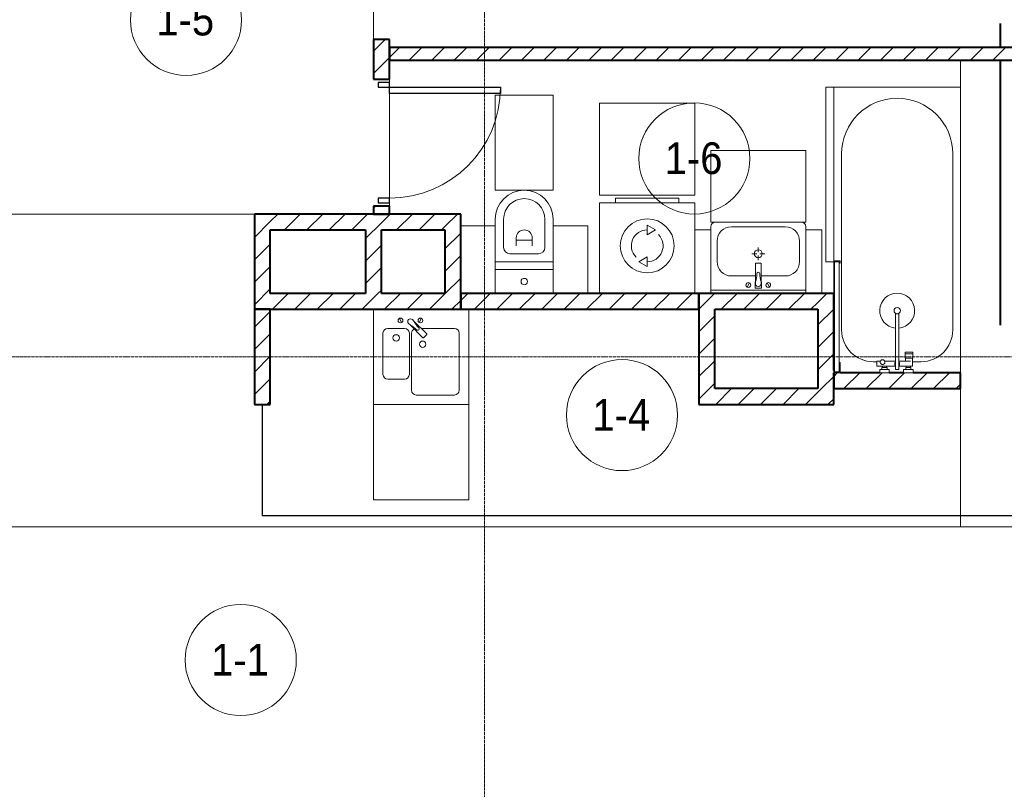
# Model space of a CAD drawing. Header units: millimetres. Extents: x 104173 to 188470, y 7718 to 222239.
# Tile 33 of 50: x 130221 to 136425, y 16075 to 20925. Entities that reach past the tile are written whole.
import ezdxf

# ---------------------------------------------------------------- set-up
doc = ezdxf.new("R2010")
doc.units = ezdxf.units.MM
for name, pattern in [('ADSK_Линия сетки', [25, 20, -2.5, 0, -2.5]), ('Линия сетки', [25, 20, -2.5, 0, -2.5]), ('Штрих_3_1_5_', [4.5, 3, -1.5]), ('Штриховая_ш3 п1_5', [4.5, 3, -1.5])]:
    doc.linetypes.add(name, pattern=pattern)
doc.layers.add('_Разделитель помещений_', color=4, linetype='Штриховая_ш3 п1_5', lineweight=40, true_color=0x00ffff)
for name, color, linetype, lineweight in [('Двери', 7, 'Continuous', 18), ('Марки помещений', 7, 'Continuous', 20), ('Мебель', 7, 'Continuous', 18), ('Оси', 7, 'Continuous', 9), ('Перекрытия', 7, 'Continuous', 18), ('Сантехнические приборы', 7, 'Continuous', 18), ('Стены', 7, 'Continuous', 18), ('Стены разрез', 7, 'Continuous', 40), ('Форма', 7, 'Continuous', 18), ('Электрооборудование', 7, 'Continuous', 18)]:
    doc.layers.add(name, color=color, linetype=linetype, lineweight=lineweight)
doc.styles.add('Arial_2', font='arial.ttf', dxfattribs={"width": 0.9, "height": 200})
pattern_1 = [(45, (0, 0), (-70.71068, 70.71068), [])]

# ---------------------------------------------------------------- blocks, each defined once
blk = doc.blocks.new('A_DOR_Door - Вн_3_Одинарная_800x2100-3010512-МКСС_К4_L22_74_700_')
at = {"layer": 'Двери', "color": 253, "lineweight": 30, "true_color": 0xaaaaaa}
for p, q in [((-350, 50), (-350, 750)), ((-350, 750), (-310, 750)), ((-350, 50), (-350, 750)), ((-310, 750), (-310, 50)), ((-380, 50), (-380, -20)), ((-350, 50), (-380, 50)), ((-310, 50), (-350, 50)), ((-350, -20), (-350, 50)), ((380, 50), (350, 50)), ((350, 50), (350, -20)), ((380, -20), (380, 50)), ((-380, -20), (-350, -20)), ((350, -20), (380, -20))]:
    blk.add_line(p, q, dxfattribs=at)
at = {"layer": 'Двери', "color": 254, "lineweight": 9, "true_color": 0xd4d4d4}
blk.add_arc((-350, 50), 700, 360, 90, dxfattribs=at)
blk = doc.blocks.new('MR_Ванна - Санузел с ванной_1800x800-V5-МКСС_К4_L22_74_700_')
at = {"layer": 'Сантехнические приборы', "color": 253, "true_color": 0xaaaaaa}
for p, q in [((900, 0), (-900, 0)), ((-900, 0), (-900, -800)), ((-480, -50), (630, -50)), ((780, -301.9), (770.9, -301.9)), ((770.9, -301.9), (770.9, -348.9)), ((807.5, -301.9), (780, -301.9)), ((780, -301.9), (780, -348.9)), ((780, -348.9), (780, -301.9)), ((807.5, -348.9), (807.5, -301.9)), ((858, -303.8), (807.5, -303.8)), ((807.5, -303.8), (807.5, -346.6)), ((830, -250), (830, -303.8)), ((858, -316.7), (858, -303.8)), ((900, -300.2), (880, -300.2)), ((880, -300.2), (880, -360)), ((900, -360), (900, -300.2)), ((770.9, -348.9), (780, -348.9)), ((780, -348.9), (807.5, -348.9)), ((807.5, -346.6), (826.3, -346.6)), ((826.3, -316.7), (826.3, -388.7)), ((858, -388.7), (858, -316.7)), ((866, -316.7), (858, -316.7)), ((858, -316.7), (858, -343.6)), ((858, -343.6), (866, -343.6)), ((880, -314), (866, -314)), ((866, -314), (866, -346)), ((866, -343.6), (866, -316.7)), ((866, -346), (880, -346)), ((880, -346), (880, -314)), ((880, -360), (900, -360)), ((880, -388.7), (524.9, -388.7)), ((524.9, -411.3), (880, -411.3)), ((826.3, -411.3), (826.3, -478.7)), ((858, -529.1), (858, -411.3)), ((880, -411.3), (880, -388.7)), ((858, -466.4), (858, -493.3)), ((866, -466.4), (858, -466.4)), ((858, -493.3), (866, -493.3)), ((866, -464), (866, -496)), ((880, -464), (866, -464)), ((866, -493.3), (866, -466.4)), ((866, -496), (880, -496)), ((880, -450), (880, -509.8)), ((900, -450), (880, -450)), ((880, -496), (880, -464)), ((900, -509.8), (900, -450)), ((826.3, -505.7), (826.3, -529.1)), ((826.3, -529.1), (858, -529.1)), ((830, -529.1), (830, -550)), ((880, -509.8), (900, -509.8)), ((630, -750), (-480, -750)), ((195, -760), (195, -800.1)), ((210, -760), (195, -760)), ((195, -800.1), (210, -800.1)), ((200, -795.1), (200, -765)), ((200, -765), (210, -765)), ((895, -765), (200, -765)), ((200, -765), (200, -795.1)), ((210, -795.1), (200, -795.1)), ((200, -795.1), (895, -795.1)), ((210, -765), (210, -760)), ((210, -800.1), (210, -795.1)), ((210, -800), (400, -800)), ((900, -760), (835, -760)), ((835, -760), (835, -765)), ((835, -765), (895, -765)), ((895, -795.1), (885, -795.1)), ((885, -795.1), (885, -800)), ((885, -800), (900, -800)), ((895, -765), (895, -795.1)), ((895, -795.1), (895, -765)), ((900, -800), (900, -760))]:
    blk.add_line(p, q, dxfattribs=at)
for centre, radius, start, end in [((-480, -400), 350, 90, 270), ((630, -250), 200, 360, 90), ((508.5, -400), 110, 5.91598, 354.08402), ((508.5, -400), 20, 90, 270), ((508.5, -400), 20, 270, 90), ((508.5, -400), 20, 325.4667, 34.5333), ((843.9, -400), 15.5, 47.00933, 132.99067), ((843.9, -400), 15.5, 227.00933, 312.99067), ((832.8, -492.2), 15, 90, 270), ((832.8, -492.2), 15, 244.04828, 115.95172), ((832.8, -492.2), 15, 270, 90), ((630, -550), 200, 270, 360)]:
    blk.add_arc(centre, radius, start, end, dxfattribs=at)
blk = doc.blocks.new('MR_Зона обслуживания - MR_Зона обслуживания-V6-МКСС_К4_L22_74_700_')
at = {"layer": 'Мебель', "lineweight": 9}
for p, q in [((545.1, 0), (-550, 0)), ((-550, 0), (-550, -50)), ((-550, -50), (550, -50)), ((550, -50), (550, -0.1))]:
    blk.add_line(p, q, dxfattribs=at)
blk = doc.blocks.new('MR_Унитаз напольный - Санузел с ванной-V7-МКСС_К4_L22_74_700_')
at = {"layer": 'Сантехнические приборы', "color": 253, "true_color": 0xaaaaaa}
for p, q in [((-182.5, 0), (-182.5, 267.5)), ((-130, 267.5), (-130, 90)), ((130, 90), (130, 267.5)), ((182.5, 267.5), (182.5, 0)), ((-50, 150), (-50, 100)), ((-50, 135), (50, 135)), ((50, 100), (50, 150)), ((182.5, 0), (-182.5, 0)), ((-182.5, -50), (-182.5, 0)), ((-182.5, 0), (182.5, 0)), ((-90, 50), (90, 50)), ((182.5, 0), (182.5, -50)), ((-182.5, -50), (182.5, -50)), ((-182.5, -200), (-182.5, -50)), ((182.5, -50), (-182.5, -50)), ((182.5, -50), (182.5, -200))]:
    blk.add_line(p, q, dxfattribs=at)
for centre, radius, start, end in [((0, 267.5), 182.5, 0, 180), ((0, 267.5), 130, 360, 180), ((0, 150), 50, 360, 180), ((-90, 90), 40, 180, 270), ((90, 90), 40, 270, 360), ((0, -125), 20, 360, 180), ((0, -125), 20, 180, 360)]:
    blk.add_arc(centre, radius, start, end, dxfattribs=at)
blk = doc.blocks.new('MR_Зона обслуживания - MR_Зона обслуживания-V8-МКСС_К4_L22_74_700_')
at = {"layer": 'Мебель', "lineweight": 9}
for p, q in [((182.5, 600), (-182.5, 600)), ((-182.5, 600), (-182.5, 0)), ((182.5, 0), (182.5, 600)), ((-182.5, 0), (182.5, 0))]:
    blk.add_line(p, q, dxfattribs=at)
blk = doc.blocks.new('MR_Зона обслуживания - MR_Зона обслуживания-V9-МКСС_К4_L22_74_700_')
at = {"layer": 'Мебель', "lineweight": 9}
for p, q in [((108.75, 425), (-108.75, 425)), ((108.75, 0), (108.75, 425))]:
    blk.add_line(p, q, dxfattribs=at)
blk = doc.blocks.new('MR_Зона обслуживания - MR_Зона обслуживания-V10-МКСС_К4_L22_74_700_')
at = {"layer": 'Мебель', "lineweight": 9}
blk.add_line((108.75, 425), (-108.75, 425), dxfattribs=at)
blk = doc.blocks.new('MR_Стиральная машина - Стиральная машина_600-V11-МКСС_К4_L22_74_700_')
at = {"layer": 'Электрооборудование', "color": 253, "true_color": 0xaaaaaa}
for p, q in [((-300, 570), (300, 570)), ((-300, 0), (-300, 570)), ((-200, 600), (200, 600)), ((-200, 570), (-200, 600)), ((200, 600), (200, 570)), ((300, 570), (300, 0)), ((0, 430), (52, 400)), ((0, 370), (0, 430)), ((52, 400), (0, 370)), ((-52, 200), (0, 230)), ((0, 170), (-52, 200)), ((0, 230), (0, 170))]:
    blk.add_line(p, q, dxfattribs=at)
for radius, start, end in [(170, 0, 180), (100, 90, 225), (100, 270, 45), (170, 180, 0)]:
    blk.add_arc((0, 300), radius, start, end, dxfattribs=at)
blk = doc.blocks.new('MR_Зона обслуживания - MR_Зона обслуживания-2638736-МКСС_К4_L22_74_700_')
at = {"layer": 'Мебель', "lineweight": 9}
for p, q in [((300, 580), (-300, 580)), ((-300, 580), (-300, 0)), ((300, 0), (300, 580)), ((-300, 0), (300, 0))]:
    blk.add_line(p, q, dxfattribs=at)
blk = doc.blocks.new('MR_Тумба-Умывальник с зеркалом - Тумба-умывальник_600-2515846-МКСС_К4_L22_74_700_')
at = {"layer": 'Сантехнические приборы', "color": 253, "true_color": 0xaaaaaa}
for p, q in [((-300, -20), (300, -20)), ((-69.7, -39.8), (-55.6, -66.3)), ((20, -33.1), (-20, -33.1)), ((-20, -33.1), (-20, -73.1)), ((-17, -60), (-17, -73.1)), ((17, -73.1), (17, -60)), ((20, -73.1), (20, -33.1)), ((69.7, -39.8), (55.6, -66.3)), ((-17, -110), (-170, -110)), ((-20, -73.1), (-17, -73.1)), ((-17, -73.1), (-17, -187.9)), ((17, -187.9), (17, -73.1)), ((17, -73.1), (20, -73.1)), ((170, -110), (17, -110)), ((-260, -200), (-260, -330)), ((-14, -190.9), (14, -190.9)), ((0, -210), (0, -240)), ((260, -330), (260, -200)), ((-10, -250), (-40, -250)), ((0, -290), (0, -260)), ((40, -250), (10, -250)), ((-300, -400), (-300, -420)), ((-170, -420), (170, -420)), ((300, -420), (300, -400))]:
    blk.add_line(p, q, dxfattribs=at)
for centre, radius, start, end in [((-62.7, -53.1), 15, 360, 180), ((-62.7, -53.1), 15, 180, 360), ((0, -60), 17, 360, 180), ((62.7, -53.1), 15, 360, 180), ((62.7, -53.1), 15, 180, 360), ((-170, -200), 90, 90, 180), ((-217.6, -129.9), 208.5, 1.5946, 15.81769), ((217.6, -129.9), 208.5, 164.18231, 178.4054), ((170, -200), 90, 360, 90), ((0, -124.1), 9.19, 180, 360), ((0, -250), 25, 0, 180), ((-14, -187.9), 3, 180, 270), ((-14, -187.9), 3, 195, 255), ((14, -187.9), 3, 270, 0), ((14, -187.9), 3, 285, 345), ((0, -250), 25, 180, 0), ((-170, -330), 90, 180, 270), ((170, -330), 90, 270, 360), ((-270, -420), 30, 180, 270), ((270, -420), 30, 270, 360)]:
    blk.add_arc(centre, radius, start, end, dxfattribs=at)
blk = doc.blocks.new('MR_Зона обслуживания - MR_Зона обслуживания-2638731-МКСС_К4_L22_74_700_')
at = {"layer": 'Мебель', "lineweight": 9}
for p, q in [((300, 0), (-300, 0)), ((-300, 0), (-300, -450)), ((300, -450), (300, 0)), ((-300, -450), (300, -450))]:
    blk.add_line(p, q, dxfattribs=at)
blk = doc.blocks.new('MR_Зона обслуживания - MR_Зона обслуживания-2638732-МКСС_К4_L22_74_700_')
at = {"layer": 'Мебель', "lineweight": 9}
for p, q in [((-50, 0), (-50, -400)), ((-50, -400), (50, -400))]:
    blk.add_line(p, q, dxfattribs=at)
blk = doc.blocks.new('MR_Зона обслуживания - MR_Зона обслуживания-V2-МКСС_К4_L22_74_700_')
at = {"layer": 'Мебель', "lineweight": 9}
for p, q in [((-50, 0), (-50, -400)), ((50, -400), (50, 0)), ((-50, -400), (50, -400))]:
    blk.add_line(p, q, dxfattribs=at)
blk = doc.blocks.new('MR_Мойка - Кухонная мойка-2515860-МКСС_К4_L22_74_700_')
at = {"layer": 'Сантехнические приборы', "color": 253, "true_color": 0xaaaaaa}
for p, q in [((-300, 50), (-300, -550)), ((-300, 50), (-300, -550)), ((300, -550), (300, 50)), ((-136.7, -6.7), (-122.6, -33.3)), ((-79, -39), (-69.8, -48.2)), ((-69.8, -48.2), (11.4, -129.4)), ((-45.7, -24.2), (-55, -14.9)), ((35.5, -105.4), (-45.7, -24.2)), ((2.7, -6.7), (-11.4, -33.3)), ((-240, -100), (-240, -360)), ((-104, -70), (-210, -70)), ((-74, -360), (-74, -100)), ((-60, -100), (-60, -460)), ((210, -70), (0.1, -70)), ((15.7, -129.4), (35.5, -109.6)), ((240, -460), (240, -100)), ((-210, -390), (-104, -390)), ((-30, -490), (210, -490)), ((-300, -550), (300, -550))]:
    blk.add_line(p, q, dxfattribs=at)
for centre, radius, start, end in [((-129.7, -20), 15, 360, 180), ((-129.7, -20), 15, 180, 360), ((-67, -26.9), 17, 45, 225), ((-171.5, -230.2), 208.5, 46.5946, 60.81769), ((136.3, 77.5), 208.5, 209.18231, 223.4054), ((-4.3, -20), 15, 360, 180), ((-4.3, -20), 15, 180, 360), ((-210, -100), 30, 90, 180), ((-157, -130), 20, 360, 180), ((-104, -100), 30, 360, 90), ((-30, -100), 30, 118.55106, 180), ((-21.7, -72.3), 9.19, 225, 45), ((33.3, -107.5), 3, 315, 45), ((33.3, -107.5), 3, 315, 45), ((210, -100), 30, 360, 90), ((-157, -130), 20, 180, 360), ((10, -170), 20, 360, 180), ((10, -170), 20, 180, 360), ((13.5, -127.3), 3, 225, 315), ((13.5, -127.3), 3, 225, 315), ((-210, -360), 30, 180, 270), ((-104, -360), 30, 270, 360), ((-30, -460), 30, 180, 270), ((210, -460), 30, 270, 360)]:
    blk.add_arc(centre, radius, start, end, dxfattribs=at)
blk = doc.blocks.new('MR_Зона обслуживания - MR_Зона обслуживания-2638748-МКСС_К4_L22_74_700_')
at = {"layer": 'Мебель', "lineweight": 9}
for p, q in [((300, 0), (-300, 0)), ((-300, 0), (-300, -600)), ((300, -600), (300, 0)), ((-300, -600), (300, -600))]:
    blk.add_line(p, q, dxfattribs=at)
blk = doc.blocks.new('135_SLK_K4_AR_rvt-1-МКСС_К4_L22_74_700_')
at = {"layer": 'Стены разрез', "lineweight": 9, "true_color": 0xaaaaaa}
h = blk.add_hatch(dxfattribs=at)
h.set_pattern_fill('FP_3', color=253, style=0, pattern_type=2)
h.set_pattern_definition(pattern_1)
h.paths.add_polyline_path([(132450, 19700), (132550, 19700), (132550, 19750), (132450, 19750)])
h.paths.add_polyline_path([(132550, 20550), (132550, 20800), (132450, 20800), (132450, 20550)])
h = blk.add_hatch(dxfattribs=at)
h.set_pattern_fill('FP_3', color=253, style=0, pattern_type=2)
h.set_pattern_definition(pattern_1)
h.paths.add_polyline_path([(136550, 20670), (136550, 20750), (132550, 20750), (132550, 20670), (135356.1, 20670)])
h = blk.add_hatch(dxfattribs=at)
h.set_pattern_fill('FP_3', color=253, style=0, pattern_type=2)
h.set_pattern_definition(pattern_1)
h.paths.add_polyline_path([(131700, 19100), (131800, 19100), (131800, 19700), (131700, 19700), (131700, 19368.8)])
h = blk.add_hatch(dxfattribs=at)
h.set_pattern_fill('FP_3', color=253, style=0, pattern_type=2)
h.set_pattern_definition(pattern_1)
h.paths.add_polyline_path([(132400, 19600), (132400, 19700), (131800, 19700), (131800, 19600)])
h = blk.add_hatch(dxfattribs=at)
h.set_pattern_fill('FP_3', color=253, style=0, pattern_type=2)
h.set_pattern_definition(pattern_1)
h.paths.add_polyline_path([(132400, 19200), (132500, 19200), (132500, 19700), (132400, 19700), (132400, 19368.8)])
h = blk.add_hatch(dxfattribs=at)
h.set_pattern_fill('FP_3', color=253, style=0, pattern_type=2)
h.set_pattern_definition(pattern_1)
h.paths.add_polyline_path([(132900, 19600), (132900, 19700), (132500, 19700), (132500, 19600), (132575.6, 19600)])
h = blk.add_hatch(dxfattribs=at)
h.set_pattern_fill('FP_3', color=253, style=0, pattern_type=2)
h.set_pattern_definition(pattern_1)
h.paths.add_polyline_path([(132900, 19100), (133000, 19100), (133000, 19700), (132900, 19700), (132900, 19200)])
h = blk.add_hatch(dxfattribs=at)
h.set_pattern_fill('FP_3', color=253, style=0, pattern_type=2)
h.set_pattern_definition(pattern_1)
h.paths.add_polyline_path([(132900, 19100), (132900, 19200), (131800, 19200), (131800, 19100), (132575.6, 19100)])
h = blk.add_hatch(dxfattribs=at)
h.set_pattern_fill('FP_3', color=253, style=0, pattern_type=2)
h.set_pattern_definition(pattern_1)
h.paths.add_polyline_path([(134500, 19100), (134500, 19200), (133000, 19200), (133000, 19100), (134429.3, 19100)])
h = blk.add_hatch(dxfattribs=at)
h.set_pattern_fill('FP_3', color=253, style=0, pattern_type=2)
h.set_pattern_definition(pattern_1)
h.paths.add_polyline_path([(135250, 19100), (135250, 19200), (134500, 19200), (134500, 19100), (135124.4, 19100)])
h = blk.add_hatch(dxfattribs=at)
h.set_pattern_fill('FP_3', color=253, style=0, pattern_type=2)
h.set_pattern_definition(pattern_1)
h.paths.add_polyline_path([(135250, 18600), (135350, 18600), (135350, 19200), (135250, 19200), (135250, 18700)])
h = blk.add_hatch(dxfattribs=at)
h.set_pattern_fill('FP_3', color=253, style=0, pattern_type=2)
h.set_pattern_definition(pattern_1)
h.paths.add_polyline_path([(131800, 18500), (131800, 19100), (131700, 19100), (131700, 18500)])
h = blk.add_hatch(dxfattribs=at)
h.set_pattern_fill('FP_3', color=253, style=0, pattern_type=2)
h.set_pattern_definition(pattern_1)
h.paths.add_polyline_path([(134600, 18500), (134600, 19100), (134500, 19100), (134500, 18500)])
h = blk.add_hatch(dxfattribs=at)
h.set_pattern_fill('FP_3', color=253, style=0, pattern_type=2)
h.set_pattern_definition(pattern_1)
h.paths.add_polyline_path([(135849.8, 18600), (136150, 18600), (136150, 18700), (135350, 18700), (135350, 18600), (135819.5, 18600)])
h = blk.add_hatch(dxfattribs=at)
h.set_pattern_fill('FP_3', color=253, style=0, pattern_type=2)
h.set_pattern_definition(pattern_1)
h.paths.add_polyline_path([(134600, 18500), (135350, 18500), (135350, 18600), (134600, 18600)])
at = {"layer": '_Разделитель помещений_', "color": 131, "linetype": 'Штрих_3_1_5_', "true_color": 0xaaffff}
for p, q in [((136400, 20750), (136400, 20900)), ((136400, 19000), (136400, 20670))]:
    blk.add_line(p, q, dxfattribs=at)
at = {"layer": 'Перекрытия', "color": 253, "true_color": 0xaaaaaa}
for p, q in [((132450, 20800), (132450, 22250)), ((136150, 18700), (136150, 20670)), ((132550, 20530), (132550, 20550)), ((132550, 20550), (132550, 20530)), ((132550, 19800), (132550, 20460)), ((132550, 20460), (132550, 19800)), ((132550, 19750), (132550, 19770)), ((132550, 19770), (132550, 19750)), ((131699.6, 18500), (131699.6, 19700)), ((136150, 17730), (136150, 18600))]:
    blk.add_line(p, q, dxfattribs=at)
at = {"layer": 'Стены', "color": 253, "true_color": 0xaaaaaa}
for p, q in [((129750, 19700.4), (131700, 19700.4)), ((131700, 19699.6), (129750, 19699.6)), ((131749.6, 17799.6), (131749.6, 18500)), ((131750.4, 18500), (131750.4, 17800.4)), ((131749.6, 17799.6), (131750.4, 17799.6)), ((131750.4, 17800.4), (136550, 17800.4)), ((136550, 17799.6), (131750.4, 17799.6)), ((136550, 17800.4), (136150, 17800.4)), ((136150, 17799.6), (136550, 17799.6))]:
    blk.add_line(p, q, dxfattribs=at)
at = {"layer": 'Стены разрез', "color": 253, "true_color": 0xaaaaaa}
for p, q in [((132450, 20800), (132450, 20550)), ((132550, 20800), (132450, 20800)), ((132550, 20550), (132550, 20800)), ((136550, 20750), (132550, 20750)), ((132550, 20750), (132550, 20670)), ((132550, 20670), (136550, 20670)), ((132450, 20550), (132550, 20550)), ((132450, 19750), (132450, 19700)), ((132550, 19750), (132450, 19750)), ((132550, 19700), (132550, 19750)), ((131700, 19700), (131700, 19100)), ((131800, 19700), (131700, 19700)), ((132400, 19700), (131800, 19700)), ((132500, 19700), (132400, 19700)), ((132450, 19700), (132550, 19700)), ((132900, 19700), (132500, 19700)), ((133000, 19700), (132900, 19700)), ((133000, 19100), (133000, 19700)), ((131800, 19200), (131800, 19600)), ((131800, 19600), (132400, 19600)), ((132400, 19600), (132400, 19200)), ((132500, 19600), (132900, 19600)), ((132500, 19200), (132500, 19600)), ((132900, 19600), (132900, 19200)), ((132400, 19200), (131800, 19200)), ((132900, 19200), (132500, 19200)), ((134500, 19200), (133000, 19200)), ((133000, 19200), (133000, 19100)), ((135250, 19200), (134500, 19200)), ((134500, 19200), (134500, 19100)), ((134500, 19100), (134500, 19200)), ((135350, 19200), (135250, 19200)), ((135350, 18715), (135350, 19200)), ((131700, 19100), (131800, 19100)), ((131700, 19100), (131700, 18500)), ((131800, 19100), (131700, 19100)), ((131800, 19100), (132900, 19100)), ((131800, 18500), (131800, 19100)), ((132900, 19100), (133000, 19100)), ((133000, 19100), (134500, 19100)), ((134500, 19100), (134500, 18500)), ((134600, 19100), (135250, 19100)), ((134600, 18600), (134600, 19100)), ((135250, 19100), (135250, 18600)), ((135350, 18700), (135350, 18600)), ((135350, 18600), (135350, 18700)), ((135640.2, 18700), (135390, 18700)), ((135790, 18700), (135700, 18700)), ((136150, 18700), (135849.8, 18700)), ((136150, 18600), (136150, 18700)), ((135250, 18600), (134600, 18600)), ((135350, 18600), (136150, 18600)), ((135350, 18500), (135350, 18600)), ((131700, 18500), (131800, 18500)), ((134500, 18500), (134600, 18500)), ((134600, 18500), (135350, 18500))]:
    blk.add_line(p, q, dxfattribs=at)
at = {"layer": 'Двери', "color": 253, "lineweight": 18, "true_color": 0xaaaaaa, "rotation": 270}
blk.add_blockref('A_DOR_Door - Вн_3_Одинарная_800x2100-3010512-МКСС_К4_L22_74_700_', (132500, 20150), dxfattribs=at)
at = {"layer": 'Мебель', "color": 253, "lineweight": 18, "true_color": 0xaaaaaa}
for name, p, rotation in [('MR_Зона обслуживания - MR_Зона обслуживания-V6-МКСС_К4_L22_74_700_', (135350, 19950), 270), ('MR_Зона обслуживания - MR_Зона обслуживания-2638731-МКСС_К4_L22_74_700_', (134875, 19650), 180), ('MR_Зона обслуживания - MR_Зона обслуживания-2638732-МКСС_К4_L22_74_700_', (134525, 19200), 180), ('MR_Зона обслуживания - MR_Зона обслуживания-V2-МКСС_К4_L22_74_700_', (135225, 19200), 180)]:
    blk.add_blockref(name, p, dxfattribs=dict(at, rotation=rotation))
for name, p in [('MR_Зона обслуживания - MR_Зона обслуживания-V8-МКСС_К4_L22_74_700_', (133400, 19850)), ('MR_Зона обслуживания - MR_Зона обслуживания-2638736-МКСС_К4_L22_74_700_', (134175, 19820)), ('MR_Зона обслуживания - MR_Зона обслуживания-V10-МКСС_К4_L22_74_700_', (133108.8, 19200)), ('MR_Зона обслуживания - MR_Зона обслуживания-V9-МКСС_К4_L22_74_700_', (133691.3, 19200)), ('MR_Зона обслуживания - MR_Зона обслуживания-2638748-МКСС_К4_L22_74_700_', (132750, 18500))]:
    blk.add_blockref(name, p, dxfattribs=at)
at = {"layer": 'Сантехнические приборы', "color": 253, "lineweight": 18, "true_color": 0xaaaaaa}
for name, p, rotation in [('MR_Ванна - Санузел с ванной_1800x800-V5-МКСС_К4_L22_74_700_', (136150, 19600), 270), ('MR_Тумба-Умывальник с зеркалом - Тумба-умывальник_600-2515846-МКСС_К4_L22_74_700_', (134875, 19200), 180)]:
    blk.add_blockref(name, p, dxfattribs=dict(at, rotation=rotation))
for name, p in [('MR_Унитаз напольный - Санузел с ванной-V7-МКСС_К4_L22_74_700_', (133400, 19400)), ('MR_Мойка - Кухонная мойка-2515860-МКСС_К4_L22_74_700_', (132750, 19050))]:
    blk.add_blockref(name, p, dxfattribs=at)
at = {"layer": 'Электрооборудование', "color": 253, "lineweight": 18, "true_color": 0xaaaaaa}
blk.add_blockref('MR_Стиральная машина - Стиральная машина_600-V11-МКСС_К4_L22_74_700_', (134175, 19200), dxfattribs=at)
blk = doc.blocks.new('135_SLK_K4_AR_FCD_rvt-1-МКСС_К4_L22_74_700_')
at = {"layer": 'Форма', "color": 253, "lineweight": 9, "true_color": 0xaaaaaa}
blk.add_line((136800, 17730), (109980.6, 17730), dxfattribs=at)
blk = doc.blocks.new('050_Марка_Помещение - Номер-620969-МКСС_К4_L22_74_700_')
at = {"layer": 'Марки помещений'}
blk.add_circle((0, 0), 3.5, dxfattribs=at)

msp = doc.modelspace()

# ---------------------------------------------------------------- linework, layer by layer
at = {"layer": 'Оси', "linetype": 'Линия сетки'}
msp.add_line((133150, 12025.7), (133150, 33100), dxfattribs=at)
at = {"layer": 'Оси', "linetype": 'ADSK_Линия сетки'}
msp.add_line((136991.6, 18800), (104991.1, 18800), dxfattribs=at)

# ---------------------------------------------------------------- block references
at = {"lineweight": 5}
for name in ['135_SLK_K4_AR_FCD_rvt-1-МКСС_К4_L22_74_700_', '135_SLK_K4_AR_rvt-1-МКСС_К4_L22_74_700_']:
    msp.add_blockref(name, (0, 0), dxfattribs=at)
at = {"layer": 'Марки помещений', "xscale": 99.99999999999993, "yscale": 99.99999999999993, "zscale": 99.99999999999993}
for p in [(131268.9, 20924), (134472, 20050.5), (134016.3, 18433.3), (131613.7, 16890.1)]:
    msp.add_blockref('050_Марка_Помещение - Номер-620969-МКСС_К4_L22_74_700_', p, dxfattribs=at)

# ---------------------------------------------------------------- texts
at = {"layer": 'Марки помещений', "lineweight": 9, "char_height": 200, "width": 447.342, "attachment_point": 1, "style": 'Arial_2'}
for s, insert in [('1-5', (131082.4, 21025.7)), ('1-6', (134285.5, 20152.3)), ('1-4', (133829.8, 18535)), ('1-1', (131427.2, 16991.9))]:
    msp.add_mtext(s, dxfattribs=dict(at, insert=insert))

doc.saveas('drawing.dxf')
